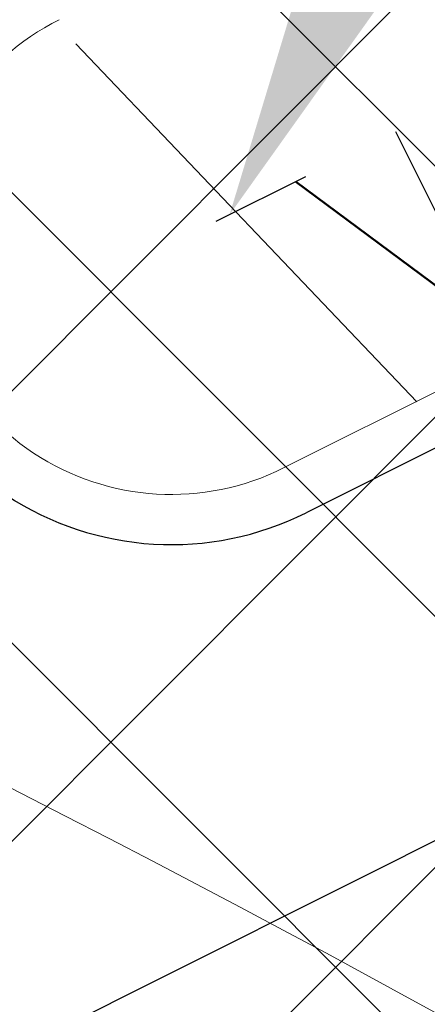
# Model space of a CAD drawing. Header units: metres. Extents: x 7472034 to 8439876, y 5890181 to 5961460.
# Tile 58 of 202: x 8439502.126 to 8439502.533, y 5890382.85 to 5890383.832. Entities that reach past the tile are written whole.
import ezdxf
from ezdxf import colors
from ezdxf.entities.mleader import LeaderData, LeaderLine
from ezdxf.math import Vec2, Vec3

# ---------------------------------------------------------------- set-up
doc = ezdxf.new("R2010")
doc.units = ezdxf.units.M
doc.header["$MEASUREMENT"] = 0
for name, pattern in [('$0$L218_500', [1, 0.5, -0.5]), ('ACAD_ISO03W100', [30, 12, -18]), ('DASHDOT', [25.399999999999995, 12.7, -6.349999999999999, 0, -6.349999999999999]), ('DASHDOTX2', [2, 1, -0.5, 0, -0.5]), ('DASHED', [19.049999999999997, 12.7, -6.349999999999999])]:
    doc.linetypes.add(name, pattern=pattern)
doc.layers.get('0').update_dxf_attribs({"linetype": 'CONTINUOUS', "lineweight": 5})
doc.layers.get('Defpoints').update_dxf_attribs({"linetype": 'CONTINUOUS'})
for name, color, linetype, lineweight in [('### Krawężnik', 6, 'CONTINUOUS', 35), ('_a_widok', 7, 'CONTINUOUS', 5), ('_IS.KD.B.rura', 124, 'ACAD_ISO03W100', 50), ('_IS.KD.opis.1', 138, 'CONTINUOUS', 18), ('_IS.KD.opis.2', 7, 'CONTINUOUS', 18), ('_T_LPG', 52, 'DASHDOT', 50), ('E_Kable_ziemia2', 10, 'DASHED', 35), ('KOLOR-OBIEKT', 21, 'CONTINUOUS', 13), ('ZAG-obrys 018 wymiary', 7, 'CONTINUOUS', 18), ('ZAG-OBRYS013', 7, 'CONTINUOUS', 13), ('ZAG-OPIS_020', 7, 'CONTINUOUS', 25)]:
    doc.layers.add(name, color=color, linetype=linetype, lineweight=lineweight)
for name, color, linetype in [('100_rzut_wym_wew', 7, 'CONTINUOUS'), ('2D - Ogólne', 7, 'CONTINUOUS'), ('_IS.BLOK.KD.doziemne', 7, 'CONTINUOUS')]:
    doc.layers.add(name, color=color, linetype=linetype)
doc.layers.add('_IS_NO', color=11, linetype='CONTINUOUS', lineweight=20, plot=False)
doc.styles.add('DIM', font='simplex.shx', dxfattribs={"width": 0.8})
doc.styles.add('RS', font='Romans.shx', dxfattribs={"width": 0.7})
doc.dimstyles.new('DIM-WEW_500', dxfattribs={"dimscale": 5, "dimtxt": 18, "dimasz": 10, "dimexe": 4, "dimexo": 8, "dimgap": 5, "dimtad": 1, "dimlfac": 0.01, "dimzin": 9, "dimdsep": 46, "dimtxsty": 'DIM', "dimblk": 'ARCHTICK', "dimcen": 5, "dimclrt": 112, "dimadec": 4, "dimazin": 2, "dimtfac": 4, "dimtmove": 0, "dimatfit": 3, "dimldrblk": 'ARCHTICK', "dimfxl": 0, "dimtolj": 1, "dimlwd": 13, "dimarcsym": 0})
pattern_1 = [(45, (967499.202946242, -71042.94610979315), (-0.2245064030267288, 0.2245064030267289), []), (135, (967499.202946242, -71042.94610979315), (-0.2245064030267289, -0.2245064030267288), [])]
pattern_2 = [(45, (967499.2092647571, -71042.97165620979), (-0.2245064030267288, 0.2245064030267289), []), (135, (967499.2092647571, -71042.97165620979), (-0.2245064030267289, -0.2245064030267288), [])]

# ---------------------------------------------------------------- blocks, each defined once
blk = doc.blocks.new('A$C7D7B3C0A')
at = {"layer": '2D - Ogólne', "linetype": 'DASHDOTX2', "ltscale": 0.6}
for p, q in [((11.70000000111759, -3.073364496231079e-08), (11.70000000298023, 9.999999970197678)), ((3.725290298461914e-09, 4.999999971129), (15.3000000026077, 4.999999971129))]:
    blk.add_line(p, q, dxfattribs=at)
at = {"layer": '2D - Ogólne', "linetype": 'Continuous'}
blk.add_line((12.00005968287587, 5.450023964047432), (12.00005968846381, 4.750023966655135), dxfattribs=at)
blk.add_line((12.00005968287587, 5.450023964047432), (12.00005968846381, 4.750023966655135), dxfattribs=at)
blk.add_line((12.00005968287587, 5.450023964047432), (12.00005968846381, 4.750023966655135), dxfattribs=at)
blk.add_line((12.00005968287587, 5.450023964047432), (12.00005968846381, 4.750023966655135), dxfattribs=at)
blk.add_line((12.00005968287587, 5.450023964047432), (12.00005968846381, 4.750023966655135), dxfattribs=at)
blk.add_line((12.00005968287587, 5.450023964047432), (12.00005968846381, 4.750023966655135), dxfattribs=at)
blk.add_line((12.00005968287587, 5.450023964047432), (12.00005968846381, 4.750023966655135), dxfattribs=at)
blk.add_line((12.00005968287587, 5.450023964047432), (12.00005968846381, 4.750023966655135), dxfattribs=at)
blk.add_line((12.00005968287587, 5.450023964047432), (12.00005968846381, 4.750023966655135), dxfattribs=at)
blk.add_line((12.00005968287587, 5.450023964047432), (12.00005968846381, 4.750023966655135), dxfattribs=at)
blk.add_line((12.00005968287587, 5.450023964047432), (12.00005968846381, 4.750023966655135), dxfattribs=at)
at = {"layer": '2D - Ogólne', "linetype": 'Continuous', "lineweight": 0}
blk.add_line((11.95005968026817, 5.400023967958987), (11.95005968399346, 4.750023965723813), dxfattribs=at)
blk.add_line((11.95005968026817, 5.400023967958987), (11.95005968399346, 4.750023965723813), dxfattribs=at)
blk.add_line((11.95005968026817, 5.400023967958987), (11.95005968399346, 4.750023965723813), dxfattribs=at)
blk.add_line((11.95005968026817, 5.400023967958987), (11.95005968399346, 4.750023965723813), dxfattribs=at)
blk.add_line((11.95005968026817, 5.400023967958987), (11.95005968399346, 4.750023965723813), dxfattribs=at)
blk.add_line((11.95005968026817, 5.400023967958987), (11.95005968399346, 4.750023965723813), dxfattribs=at)
blk.add_line((11.95005968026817, 5.400023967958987), (11.95005968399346, 4.750023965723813), dxfattribs=at)
blk.add_line((11.95005968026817, 5.400023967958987), (11.95005968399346, 4.750023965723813), dxfattribs=at)
blk.add_line((11.95005968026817, 5.400023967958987), (11.95005968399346, 4.750023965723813), dxfattribs=at)
blk.add_line((11.95005968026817, 5.400023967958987), (11.95005968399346, 4.750023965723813), dxfattribs=at)
blk.add_line((11.95005968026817, 5.400023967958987), (11.95005968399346, 4.750023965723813), dxfattribs=at)
at = {"layer": '2D - Ogólne', "flags": 128}
blk.add_lwpolyline([(12.35000000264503, 7.399999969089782), (12.35000000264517, 2.300115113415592, -1), (11.05000000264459, 2.300115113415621), (11.05000000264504, 7.399999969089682, -1)], format="xyb", close=True, dxfattribs=at)
at = {"layer": '2D - Ogólne', "linetype": 'Continuous'}
blk.add_arc((11.70005968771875, 4.750023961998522), 0.2999999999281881, 180.0000000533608, 5.336085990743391e-08, dxfattribs=at)
blk.add_arc((11.70005968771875, 4.750023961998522), 0.2999999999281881, 180.0000000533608, 5.336085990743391e-08, dxfattribs=at)
blk.add_arc((11.70005968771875, 4.750023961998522), 0.2999999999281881, 180.0000000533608, 5.336085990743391e-08, dxfattribs=at)
blk.add_arc((11.70005968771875, 4.750023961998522), 0.2999999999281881, 180.0000000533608, 5.336085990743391e-08, dxfattribs=at)
blk.add_arc((11.70005968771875, 4.750023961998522), 0.2999999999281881, 180.0000000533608, 5.336085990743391e-08, dxfattribs=at)
blk.add_arc((11.70005968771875, 4.750023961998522), 0.2999999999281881, 180.0000000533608, 5.336085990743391e-08, dxfattribs=at)
blk.add_arc((11.70005968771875, 4.750023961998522), 0.2999999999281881, 180.0000000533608, 5.336085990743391e-08, dxfattribs=at)
blk.add_arc((11.70005968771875, 4.750023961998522), 0.2999999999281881, 180.0000000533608, 5.336085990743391e-08, dxfattribs=at)
blk.add_arc((11.70005968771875, 4.750023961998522), 0.2999999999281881, 180.0000000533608, 5.336085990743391e-08, dxfattribs=at)
blk.add_arc((11.70005968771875, 4.750023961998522), 0.2999999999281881, 180.0000000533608, 5.336085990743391e-08, dxfattribs=at)
blk.add_arc((11.70005968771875, 4.750023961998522), 0.2999999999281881, 180.0000000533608, 5.336085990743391e-08, dxfattribs=at)
at = {"layer": '2D - Ogólne', "linetype": 'Continuous', "lineweight": 0}
blk.add_arc((11.70005968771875, 4.750023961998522), 0.2499999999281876, 180.0000000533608, 5.336085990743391e-08, dxfattribs=at)
blk.add_arc((11.70005968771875, 4.750023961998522), 0.2499999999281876, 180.0000000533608, 5.336085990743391e-08, dxfattribs=at)
blk.add_arc((11.70005968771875, 4.750023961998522), 0.2499999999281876, 180.0000000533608, 5.336085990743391e-08, dxfattribs=at)
blk.add_arc((11.70005968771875, 4.750023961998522), 0.2499999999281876, 180.0000000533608, 5.336085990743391e-08, dxfattribs=at)
blk.add_arc((11.70005968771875, 4.750023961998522), 0.2499999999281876, 180.0000000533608, 5.336085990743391e-08, dxfattribs=at)
blk.add_arc((11.70005968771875, 4.750023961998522), 0.2499999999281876, 180.0000000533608, 5.336085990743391e-08, dxfattribs=at)
blk.add_arc((11.70005968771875, 4.750023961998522), 0.2499999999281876, 180.0000000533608, 5.336085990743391e-08, dxfattribs=at)
blk.add_arc((11.70005968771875, 4.750023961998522), 0.2499999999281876, 180.0000000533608, 5.336085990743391e-08, dxfattribs=at)
blk.add_arc((11.70005968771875, 4.750023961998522), 0.2499999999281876, 180.0000000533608, 5.336085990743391e-08, dxfattribs=at)
blk.add_arc((11.70005968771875, 4.750023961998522), 0.2499999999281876, 180.0000000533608, 5.336085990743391e-08, dxfattribs=at)
blk.add_arc((11.70005968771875, 4.750023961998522), 0.2499999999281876, 180.0000000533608, 5.336085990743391e-08, dxfattribs=at)
blk = doc.blocks.new('_Oblique')
at = {"color": 0, "linetype": 'ByBlock', "lineweight": -2}
blk.add_line((-0.5, -0.5), (0.5, 0.5), dxfattribs=at)
blk = doc.blocks.new('*D80')
at = {"layer": 'Defpoints', "color": 0, "linetype": 'Continuous', "lineweight": 60}
for p in [(8439499.288762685, 5890395.196211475), (8439510.439764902, 5890383.669162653), (8439506.139698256, 5890381.515762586)]:
    blk.add_point(p, dxfattribs=at)
at = {"layer": 'ZAG-obrys 018 wymiary', "color": 0, "linetype": 'Continuous', "lineweight": -2}
for p, q in [((8439500.004080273, 5890395.554430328), (8439503.946488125, 5890397.528720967)), ((8439506.855015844, 5890381.87398144), (8439510.797423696, 5890383.84827208))]:
    blk.add_line(p, q, dxfattribs=at)
at = {"layer": 'ZAG-obrys 018 wymiary', "color": 0, "linetype": 'Continuous', "lineweight": 13}
blk.add_line((8439503.588829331, 5890397.349611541), (8439510.439764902, 5890383.669162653), dxfattribs=at)
at = {"layer": 'ZAG-obrys 018 wymiary', "color": 0, "linetype": 'Continuous', "lineweight": 13, "xscale": 0.3, "yscale": 0.3, "zscale": 0.3}
for p, rotation in [((8439503.588829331, 5890397.349611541), 116.6009277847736), ((8439510.439764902, 5890383.669162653), 296.6009277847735)]:
    blk.add_blockref('_Oblique', p, dxfattribs=dict(at, rotation=rotation))
at = {"layer": 'ZAG-obrys 018 wymiary', "color": 112, "linetype": 'Continuous', "lineweight": 25, "insert": (8439508.246278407, 5890389.389239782), "char_height": 0.8, "attachment_point": 5, "rotation": 296.6009277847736, "style": 'RS'}
blk.add_mtext('\\A1;15.3', dxfattribs=at)
blk = doc.blocks.new('_ArchTick')
at = {"layer": '100_rzut_wym_wew', "color": 0, "linetype": 'Continuous', "const_width": 0.15}
blk.add_lwpolyline([(-0.5, -0.5), (0.5, 0.5)], dxfattribs=at)
blk = doc.blocks.new('*D102')
at = {"layer": 'Defpoints', "color": 0, "linetype": 'Continuous', "lineweight": 60}
for p in [(8439508.583486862, 5890382.740478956), (8439499.059733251, 5890379.425490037), (8439499.642017, 5890378.262743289)]:
    blk.add_point(p, dxfattribs=at)
at = {"layer": 'ZAG-obrys 018 wymiary', "color": 0, "linetype": 'Continuous', "lineweight": -2}
for p, q in [((8439508.225268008, 5890383.455796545), (8439507.822093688, 5890384.260884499)), ((8439499.283798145, 5890378.978060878), (8439498.880623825, 5890379.783148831))]:
    blk.add_line(p, q, dxfattribs=at)
at = {"layer": 'ZAG-obrys 018 wymiary', "color": 0, "linetype": 'Continuous', "lineweight": 13}
blk.add_line((8439508.001203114, 5890383.903225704), (8439499.059733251, 5890379.425490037), dxfattribs=at)
at = {"layer": 'ZAG-obrys 018 wymiary', "color": 0, "linetype": 'Continuous', "lineweight": 13, "xscale": 0.3, "yscale": 0.3, "zscale": 0.3}
for p, rotation in [((8439508.001203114, 5890383.903225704), 26.60092778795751), ((8439499.059733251, 5890379.425490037), 206.6009277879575)]:
    blk.add_blockref('_Oblique', p, dxfattribs=dict(at, rotation=rotation))
at = {"layer": 'ZAG-obrys 018 wymiary', "color": 112, "linetype": 'Continuous', "lineweight": 25, "insert": (8439503.2841115, 5890382.212017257), "char_height": 0.8, "attachment_point": 5, "rotation": 26.600927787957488, "style": 'RS'}
blk.add_mtext('\\A1;10', dxfattribs=at)
blk = doc.blocks.new('*D59')
at = {"layer": 'Defpoints', "color": 0, "linetype": 'Continuous', "lineweight": 60}
for p in [(8439508.173960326, 5890385.686672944), (8439501.841134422, 5890384.283939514), (8439502.562436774, 5890382.854691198)]:
    blk.add_point(p, dxfattribs=at)
at = {"layer": 'ZAG-obrys 018 wymiary', "color": 0, "linetype": 'Continuous', "lineweight": -2}
for p, q in [((8439502.988895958, 5890384.863183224), (8439507.809758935, 5890387.296140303)), ((8439503.710198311, 5890383.433934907), (8439508.531061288, 5890385.866891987))]:
    blk.add_line(p, q, dxfattribs=at)
at = {"layer": 'ZAG-obrys 018 wymiary', "color": 0, "linetype": 'Continuous', "lineweight": 13}
blk.add_line((8439507.452657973, 5890387.11592126), (8439508.173960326, 5890385.686672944), dxfattribs=at)
at = {"layer": 'ZAG-obrys 018 wymiary', "color": 0, "linetype": 'Continuous', "lineweight": 13, "xscale": 0.3, "yscale": 0.3, "zscale": 0.3}
for p, rotation in [((8439507.452657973, 5890387.11592126), 116.7788232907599), ((8439508.173960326, 5890385.686672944), 296.7788232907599)]:
    blk.add_blockref('_Oblique', p, dxfattribs=dict(at, rotation=rotation))
at = {"layer": 'ZAG-obrys 018 wymiary', "color": 112, "linetype": 'Continuous', "lineweight": 25, "insert": (8439508.348960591, 5890386.671625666), "char_height": 0.8, "attachment_point": 5, "rotation": 296.7788232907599, "style": 'RS'}
blk.add_mtext('\\A1;1.6', dxfattribs=at)
blk = doc.blocks.new('Elektryk_v3')
at = {"layer": 'E_Kable_ziemia2', "ltscale": 0.1}
blk.add_lwpolyline([(8.019747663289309, -62.25693038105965), (-5.744095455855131, -72.23413024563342), (-7.398126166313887, -70.49775481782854)], dxfattribs=at)
blk = doc.blocks.new('*D141')
at = {"layer": 'Defpoints', "color": 0, "linetype": 'Continuous', "lineweight": 60}
for p in [(8439503.457722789, 5890383.919245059), (8439502.276739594, 5890364.324813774), (8439502.570577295, 5890364.311519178)]:
    blk.add_point(p, dxfattribs=at)
at = {"layer": 'ZAG-obrys 018 wymiary', "color": 0, "linetype": 'Continuous', "lineweight": -2}
for p, q in [((8439503.163885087, 5890383.932539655), (8439502.764293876, 5890383.950619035)), ((8439502.276739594, 5890364.324813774), (8439501.877148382, 5890364.342893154))]:
    blk.add_line(p, q, dxfattribs=at)
at = {"layer": 'ZAG-obrys 018 wymiary', "color": 0, "linetype": 'Continuous', "lineweight": 13}
blk.add_line((8439503.163885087, 5890383.932539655), (8439502.276739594, 5890364.324813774), dxfattribs=at)
at = {"layer": 'ZAG-obrys 018 wymiary', "color": 0, "linetype": 'Continuous', "lineweight": 13, "xscale": 0.3, "yscale": 0.3, "zscale": 0.3}
for p, rotation in [((8439503.163885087, 5890383.932539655), 87.40943691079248), ((8439502.276739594, 5890364.324813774), 267.4094369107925)]:
    blk.add_blockref('_Oblique', p, dxfattribs=dict(at, rotation=rotation))
at = {"layer": 'ZAG-obrys 018 wymiary', "color": 112, "linetype": 'Continuous', "lineweight": 25, "insert": (8439502.20879858, 5890376.097969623), "char_height": 0.8, "attachment_point": 5, "rotation": 87.40943691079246, "style": 'RS'}
blk.add_mtext('\\A1;19.63', dxfattribs=at)
blk = doc.blocks.new('A$C1D2679FE')
at = {"layer": 'KOLOR-OBIEKT', "lineweight": 9, "ltscale": 200}
h = blk.add_hatch(dxfattribs=at)
h.set_pattern_fill('ANSI37', color=253, scale=0.1, angle=16)
h.set_pattern_definition([(61, (-7471780.020262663, -5961378.212846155), (-0.2776917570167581, 0.153927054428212), []), (151, (-7471780.020262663, -5961378.212846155), (-0.153927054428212, -0.2776917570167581), [])])
edge = h.paths.add_edge_path()
edge.add_line((196.975401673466, 33.54016214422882), (192.3495923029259, 34.13512154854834))
edge.add_line((192.3495923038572, 34.13512154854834), (187.7176397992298, 34.7308710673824))
edge.add_line((187.7176398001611, 34.7308710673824), (178.5077782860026, 36.15998750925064))
edge.add_line((178.5077782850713, 36.15998750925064), (176.6601969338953, 36.5026140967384))
edge.add_arc((181.3685569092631, 38.18527459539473), 5.000000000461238, 199.6657310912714, 261.1796204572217)
edge.add_line((180.6018702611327, 33.24440507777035), (187.358021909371, 32.19603671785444))
edge.add_line((187.3580219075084, 32.19603671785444), (192.0230219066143, 31.59603671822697))
edge.add_line((192.0230219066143, 31.59603671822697), (196.6880219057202, 30.9960367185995))
edge.add_line((196.6880219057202, 30.9960367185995), (201.9780219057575, 30.48103671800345))
edge.add_line((201.9780219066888, 30.48103671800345), (207.2680219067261, 29.96603671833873))
edge.add_line((207.2680219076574, 29.96603671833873), (216.468021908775, 29.35603671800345))
edge.add_line((216.4680219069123, 29.35603671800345), (221.8830219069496, 29.11103671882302))
edge.add_line((221.8830219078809, 29.11103671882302), (227.2980219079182, 28.86603671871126))
edge.add_line((227.2980219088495, 28.86603671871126), (233.718021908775, 28.60103671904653))
edge.add_line((233.7180219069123, 28.60103671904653), (240.1380219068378, 28.33603671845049))
edge.add_line((240.1380219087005, 28.33603671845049), (245.3280219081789, 28.076036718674))
edge.add_line((245.3280219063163, 28.076036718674), (246.1380219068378, 28.00603671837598))
edge.add_line((246.1380219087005, 28.00603671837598), (248.4280219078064, 27.98603671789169))
edge.add_line((248.4280219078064, 27.98603671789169), (251.4080219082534, 28.33603671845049))
edge.add_line((251.4080219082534, 28.33603671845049), (255.3380219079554, 29.13603671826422))
edge.add_line((255.3380219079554, 29.13603671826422), (258.1480219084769, 30.35603671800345))
edge.add_line((258.1480219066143, 30.35603671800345), (260.6280219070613, 32.076036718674))
edge.add_line((260.6280219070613, 32.076036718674), (262.7080219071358, 34.29603671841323))
edge.add_line((262.7080219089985, 34.29603671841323), (264.3880219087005, 36.826036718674))
edge.add_line((264.3880219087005, 36.826036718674), (265.608021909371, 39.59603671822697))
edge.add_line((265.6080219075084, 39.59603671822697), (266.4080219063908, 42.53603671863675))
edge.add_line((266.4080219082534, 42.53603671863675), (266.6380219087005, 45.60603671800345))
edge.add_line((266.6380219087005, 45.60603671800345), (266.3380219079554, 48.59603671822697))
edge.add_line((266.3380219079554, 48.59603671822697), (265.628021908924, 51.53603671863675))
edge.add_line((265.6280219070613, 51.53603671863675), (264.5280219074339, 54.28603671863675))
edge.add_line((264.5280219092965, 54.28603671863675), (263.3880219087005, 57.11603671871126))
edge.add_line((263.3880219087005, 57.11603671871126), (262.5430219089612, 59.47103671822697))
edge.add_line((262.5430219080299, 59.47103671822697), (261.6980219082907, 61.826036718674))
edge.add_line((261.6980219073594, 61.826036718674), (260.5980219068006, 65.15103671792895))
edge.add_line((260.5980219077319, 65.15103671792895), (259.4980219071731, 68.47603671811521))
edge.add_line((259.4980219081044, 68.47603671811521), (257.3916487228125, 67.77919145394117))
edge.add_line((257.3916487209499, 67.77919145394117), (258.1675714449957, 64.34697791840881))
edge.add_line((258.167571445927, 64.34697791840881), (259.2776264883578, 60.99158426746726))
edge.add_line((259.2776264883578, 60.99158426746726), (260.1334384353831, 58.60645156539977))
edge.add_line((260.1334384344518, 58.60645156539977), (260.9950570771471, 56.20513570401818))
edge.add_line((260.9950570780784, 56.20513570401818), (262.1522789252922, 53.33238322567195))
edge.add_line((262.1522789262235, 53.33238322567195), (263.1827648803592, 50.75616833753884))
edge.add_line((263.1827648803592, 50.75616833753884), (263.8083402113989, 48.16575780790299))
edge.add_line((263.8083402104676, 48.16575780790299), (264.0684198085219, 45.57363114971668))
edge.add_line((264.0684198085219, 45.57363114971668), (263.8734869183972, 42.97170083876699))
edge.add_line((263.8734869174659, 42.97170083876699), (263.1880731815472, 40.45280535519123))
edge.add_line((263.1880731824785, 40.45280535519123), (262.1337886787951, 38.05906103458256))
edge.add_line((262.1337886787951, 38.05906103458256), (260.6936748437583, 35.89031817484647))
edge.add_line((260.6936748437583, 35.89031817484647), (258.9457271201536, 34.02472012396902))
edge.add_line((258.9457271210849, 34.02472012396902), (256.8967191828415, 32.60363397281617))
edge.add_line((256.8967191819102, 32.60363397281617), (254.5645412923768, 31.59108698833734))
edge.add_line((254.5645412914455, 31.59108698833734), (251.0026761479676, 30.86602538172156))
edge.add_line((251.0026761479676, 30.86602538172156), (248.2893446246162, 30.54734550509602))
edge.add_line((248.2893446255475, 30.54734550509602), (246.2595893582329, 30.56507262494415))
edge.add_line((246.2595893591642, 30.56507262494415), (245.5023283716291, 30.63051493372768))
edge.add_line((245.5023283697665, 30.63051493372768), (240.2548571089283, 30.89339403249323))
edge.add_line((240.2548571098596, 30.89339403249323), (233.8236017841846, 31.1588586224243))
edge.add_line((233.8236017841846, 31.1588586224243), (227.4086662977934, 31.42364957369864))
edge.add_line((227.4086662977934, 31.42364957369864), (221.9987299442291, 31.66842047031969))
edge.add_line((221.9987299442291, 31.66842047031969), (217.4544723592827, 31.90290945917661))
edge.add_line((217.4544723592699, 31.90290945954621), (217.0910134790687, 31.92589690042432))
edge.add_line((217.0910134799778, 31.92589689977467), (214.8768218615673, 32.06593639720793))
edge.add_line((214.876821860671, 32.06593639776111), (207.0033997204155, 32.56390146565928))
edge.add_line((207.0033997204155, 32.56390146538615), (202.2260741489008, 33.02899081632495))
edge.add_line((202.2260741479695, 33.02899081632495), (196.975401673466, 33.54016214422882))
blk = doc.blocks.new('A$C2C426404')
at = {"layer": '_IS_NO', "ltscale": 0.1}
for points, knots in [([(81.48853297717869, 15.975331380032), (78.87586907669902, 16.84686399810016), (76.26450027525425, 17.78992713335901), (72.03847445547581, 21.67736706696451), (65.0990158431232, 30.09408769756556), (58.79946133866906, 33.34467344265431), (58.26247850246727, 34.11525447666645)], [0, 0, 0, 0, 1.278992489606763, 7.78914044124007, 15.74750070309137, 27.64022902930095, 27.64022902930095, 27.64022902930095, 27.64022902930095]), ([(55.69703794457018, 26.44192530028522, 8.07171421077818e-08), (60.47702913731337, 24.37489471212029, 4.118097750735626e-07), (65.41527824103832, 21.38608461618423, 8.932878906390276e-07), (68.42167646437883, 18.98607052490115, -1.681326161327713e-07), (71.60992970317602, 12.73766223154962), (75.29265419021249, 11.98629271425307, 1.662301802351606e-08), (79.75433884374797, 11.20084950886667)], [13.0881689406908, 13.0881689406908, 13.0881689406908, 13.0881689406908, 21.71831455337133, 28.5577747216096, 34.1003045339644, 40.71973107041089, 40.71973107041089, 40.71973107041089, 40.71973107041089]), ([(27.67626924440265, 23.09287754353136, 1.829566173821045e-06), (31.68315875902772, 23.09132452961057, 2.263426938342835e-06), (38.09081487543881, 23.52010669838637, 2.956097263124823e-06), (46.0190905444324, 20.44823641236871), (52.02710655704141, 18.01596992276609, 1.18983141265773e-07), (57.48081744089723, 14.61059598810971, 3.880691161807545e-08), (63.15046560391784, 12.16836789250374), (64.01579423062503, 9.527138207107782), (68.70553139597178, 8.717305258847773), (72.93792583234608, 7.781059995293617)], [0, 0, 0, 0, 11.95042031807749, 19.07916594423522, 25.47980302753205, 30.85202744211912, 32.94528240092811, 39.66304915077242, 46.67346183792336, 46.67346183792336, 46.67346183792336, 46.67346183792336])]:
    blk.add_open_spline(points, degree=3, knots=knots, dxfattribs=at)
at = {"layer": '_IS_NO'}
for points, knots in [([(50.6228041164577, 30.56321178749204, 1.829566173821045e-06), (53.11749188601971, 30.21319374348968), (56.38514522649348, 30.67444155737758), (60.99540497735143, 30.04553546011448), (68.19327101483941, 22.54355850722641, -2.469325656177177e-08), (70.8769634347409, 19.46133922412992, 5.150448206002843e-09), (74.71212187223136, 14.31917844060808, -1.219795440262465e-09), (78.88802252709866, 13.86142715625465), (82.75564656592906, 12.70757211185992)], [0, 0, 0, 0, 7.578698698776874, 9.67195365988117, 16.27655537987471, 24.33370670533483, 30.35915105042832, 36.79354326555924, 36.79354326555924, 36.79354326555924, 36.79354326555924]), ([(22.24795573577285, 20.37028996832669, 1.829566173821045e-06), (26.42848519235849, 20.36833205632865, 2.595275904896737e-06), (34.77398029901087, 19.71811303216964, 3.653563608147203e-06), (38.92662956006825, 20.04217899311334, -5.197057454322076e-07), (43.77274004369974, 17.83557516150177, 1.833094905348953e-07), (51.08127841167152, 15.06439746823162, -1.538063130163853e-07), (58.09044384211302, 9.696452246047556, 2.324577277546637e-08), (65.34780037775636, 7.091900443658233, 5.796258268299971e-09), (69.6463277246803, 6.131249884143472)], [0, 0, 0, 0, 12.09868180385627, 16.72159260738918, 20.95800891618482, 26.67839108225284, 41.1845399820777, 48.39980958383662, 48.39980958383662, 48.39980958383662, 48.39980958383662]), ([(61.00408007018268, 18.25321295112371, -1.4627991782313e-07), (63.26592587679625, 17.29233643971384, -1.146969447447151e-07), (66.21503704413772, 16.0340788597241, -3.511225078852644e-09), (68.00314718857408, 11.12305079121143, -2.577520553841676e-08), (71.87222415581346, 10.22267535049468, -9.073252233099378e-09), (76.34470127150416, 9.479967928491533)], [23.00202883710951, 23.00202883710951, 23.00202883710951, 23.00202883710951, 32.14254341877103, 37.86969472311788, 44.68132462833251, 44.68132462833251, 44.68132462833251, 44.68132462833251])]:
    blk.add_open_spline(points, degree=3, knots=knots, dxfattribs=at)
blk = doc.blocks.new('JPII.KD_aktualizacja rzędnych_20.12.2024')
at = {"layer": '_IS.KD.B.rura', "ltscale": 0.05}
blk.add_line((8438642.779884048, 5890679.477853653), (8438647.803028, 5890675.748843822), dxfattribs=at)
at = {"layer": '_IS.KD.opis.1', "color": 0}
ml = blk.add_multileader_mtext('Standard', dxfattribs=at)
ml.set_content('\\A1;{\\C132;Rd4}-132,83', style='RS')
ml.set_leader_properties()
ml.build(insert=Vec2(0, 0))
ml.multileader.update_dxf_attribs({"text_left_attachment_type": 2, "text_right_attachment_type": 2, "dogleg_length": 0.2, "arrow_head_size": 0.25})
ctx = ml.context
ctx.base_point, ctx.char_height, ctx.arrow_head_size, ctx.landing_gap_size, ctx.plane_origin, ctx.plane_x_axis, ctx.plane_y_axis = Vec3(8438641.615293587, 5890687.074757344), 0.8, 0.25, 0.3, Vec3(8438583.42782343, 5890661.307258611), Vec3(0.374606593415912, -0.9271838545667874), Vec3(0.9271838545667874, 0.374606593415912)
ctx.left_attachment, ctx.right_attachment, ctx.text_align_type = 2, 2, 1
notes = []
notes.append((ctx, [(1, (1, 1, 0), (8438643.802996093, 5890681.660003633), (-0.374606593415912, 0.9271838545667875), 0.2, [(3, [(8438642.714059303, 5890679.444822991)], 0, [])])]))
ctx.mtext.insert, ctx.mtext.text_direction, ctx.mtext.rotation, ctx.mtext.width, ctx.mtext.alignment, ctx.mtext.flow_direction = Vec3(8438643.113200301, 5890684.638482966), Vec3(0.374606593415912, -0.9271838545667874), 5.096361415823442, 3.033132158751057, 2, 5
at = {"layer": '_IS.KD.opis.2', "color": 0}
ml = blk.add_multileader_mtext('Standard', dxfattribs=at)
ml.set_content('\\A1;\\pxt7;{\\H0.7x;\\C256;\\S132,48/;}', style='RS')
ml.set_leader_properties()
ml.build(insert=Vec2(0, 0))
ml.multileader.update_dxf_attribs({"text_left_attachment_type": 2, "text_right_attachment_type": 2, "dogleg_length": 0.2, "arrow_head_size": 0.25})
ctx = ml.context
ctx.base_point, ctx.char_height, ctx.arrow_head_size, ctx.landing_gap_size, ctx.plane_origin = Vec3(8438644.03403634, 5890679.580975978), 0.75, 0.25, 0.3, Vec3(8438593.197980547, 5890647.838351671)
ctx.left_attachment, ctx.right_attachment, ctx.text_align_type = 2, 2, 1
notes.append((ctx, [(1, (1, 1, 0), (8438646.60153634, 5890679.580975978), (-1, 0), 0.2, [(0, [(8438647.431608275, 5890676.083578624)], 0, [])])]))
ctx.mtext.insert, ctx.mtext.width, ctx.mtext.alignment, ctx.mtext.flow_direction = Vec3(8438645.21778634, 5890679.980975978), 9.34447490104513, 2, 5
ml = blk.add_multileader_mtext('Standard', dxfattribs=at)
ml.set_content('\\A1;{\\C134;W8\\H0.7x;\\C256;\\S134,30/133,52;}', style='RS')
ml.set_leader_properties()
ml.build(insert=Vec2(0, 0))
ml.multileader.update_dxf_attribs({"text_left_attachment_type": 2, "text_right_attachment_type": 2, "dogleg_length": 0.2, "arrow_head_size": 0.25})
ctx = ml.context
ctx.base_point, ctx.char_height, ctx.arrow_head_size, ctx.landing_gap_size, ctx.plane_origin, ctx.plane_x_axis, ctx.plane_y_axis = Vec3(8438640.895523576, 5890676.213889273), 0.75, 0.25, 0.3, Vec3(8438652.010825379, 5890634.622231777), Vec3(0.898794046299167, 0.4383711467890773), Vec3(-0.4383711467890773, 0.898794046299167)
ctx.left_attachment, ctx.right_attachment, ctx.text_align_type = 2, 2, 1
notes.append((ctx, [(0, (1, 1, 0), (8438640.715764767, 5890676.126215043), (0.898794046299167, 0.4383711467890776), 0.2000000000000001, [(3, [(8438640.292422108, 5890674.765481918)], 0, [])])]))
ctx.mtext.insert, ctx.mtext.text_direction, ctx.mtext.rotation, ctx.mtext.width, ctx.mtext.alignment, ctx.mtext.flow_direction = Vec3(8438642.11899846, 5890677.603346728), Vec3(0.898794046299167, 0.4383711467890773), 0.4537856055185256, 6.184238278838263, 2, 5
for ctx, leaders in notes:
    for number, flags, end, landing, length, lines in leaders:
        leader = LeaderData()
        leader.index, (leader.has_last_leader_line, leader.has_dogleg_vector, leader.attachment_direction) = number, flags
        leader.last_leader_point, leader.dogleg_vector, leader.dogleg_length = Vec3(end), Vec3(landing), length
        for number, points, colour, breaks in lines:
            line = LeaderLine()
            line.index, line.vertices, line.color, line.breaks = number, Vec3.list(points), colors.encode_raw_color(colour), breaks
            leader.lines.append(line)
        ctx.leaders.append(leader)

msp = doc.modelspace()

# ---------------------------------------------------------------- hatches: boundary and pattern name
at = {"layer": 'KOLOR-OBIEKT', "lineweight": 9}
h = msp.add_hatch(dxfattribs=at)
h.set_pattern_fill('ANSI37', color=73, scale=0.1)
h.set_pattern_definition(pattern_2)
edge = h.paths.add_edge_path()
edge.add_arc((8439443.60123986, 5890379.17988472), 6.652831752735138, 296.7043321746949, 335.0331150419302)
edge.add_arc((8439476.194075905, 5890367.917634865), 27.87464989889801, 155.1393615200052, 162.3446315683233, ccw=False)
edge.add_arc((8439457.399943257, 5890376.211109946), 7.345078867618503, 127.98309878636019, 152.2023641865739, ccw=False)
edge.add_arc((8439457.741930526, 5890376.488713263), 7.349948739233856, 107.1989600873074, 131.4182254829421, ccw=False)
edge.add_line((8439455.568618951, 5890383.509999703), (8439473.898437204, 5890392.710084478))
edge.add_arc((8439481.742870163, 5890376.384611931), 18.11232128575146, 99.26977735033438, 115.6644084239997, ccw=False)
edge.add_line((8439478.825278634, 5890394.260401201), (8439481.377171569, 5890394.321440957))
edge.add_arc((8439482.909595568, 5890377.390082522), 17.00056533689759, 88.22393661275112, 95.17163768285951, ccw=False)
edge.add_arc((8439482.561499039, 5890405.235869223), 10.88860248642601, 274.6092070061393, 298.9976789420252)
edge.add_arc((8443006.923870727, 5883371.657126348), 7856.29059094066, 116.59181359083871, 116.61107962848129, ccw=False)
edge.add_arc((8439465.895823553, 5890431.340313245), 42.15757971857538, 305.2087751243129, 306.7865132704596)
edge.add_arc((8439488.80074795, 5890400.283338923), 3.577668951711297, 310.8590814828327, 340.7280968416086)
edge.add_line((8439492.177934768, 5890399.102523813), (8439493.275267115, 5890403.980640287))
edge.add_line((8439493.275267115, 5890403.980640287), (8439502.266345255, 5890408.28072203))
edge.add_line((8439502.266345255, 5890408.28072203), (8439504.844191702, 5890407.694009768))
edge.add_line((8439504.844191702, 5890407.694009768), (8439506.125281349, 5890405.329609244))
edge.add_arc((8439507.019670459, 5890405.776898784), 0.9999999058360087, 206.5699188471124, 283.6833393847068)
edge.add_line((8439507.256226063, 5890404.805280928), (8439511.624560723, 5890406.970734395))
edge.add_line((8439511.624560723, 5890406.970734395), (8439511.39896348, 5890407.420225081))
edge.add_line((8439511.39896348, 5890407.420225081), (8439510.561982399, 5890407.017405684))
edge.add_line((8439510.561982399, 5890407.017405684), (8439509.330427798, 5890409.481424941))
edge.add_line((8439509.330427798, 5890409.481424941), (8439512.635426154, 5890411.138401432))
edge.add_line((8439512.635426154, 5890411.138401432), (8439512.638568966, 5890411.136467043))
edge.add_line((8439512.638568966, 5890411.136467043), (8439515.998443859, 5890412.829496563))
edge.add_line((8439515.998443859, 5890412.829496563), (8439517.239018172, 5890410.325621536))
edge.add_line((8439517.239018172, 5890410.325621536), (8439513.919446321, 5890408.633274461))
edge.add_line((8439513.919446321, 5890408.633274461), (8439514.091312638, 5890408.235941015))
edge.add_line((8439514.091312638, 5890408.235941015), (8439518.839102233, 5890410.604261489))
edge.add_line((8439518.839102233, 5890410.604261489), (8439518.585943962, 5890412.843737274))
edge.add_line((8439518.585943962, 5890412.843737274), (8439518.274555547, 5890413.628049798))
edge.add_line((8439518.274555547, 5890413.628049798), (8439517.839658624, 5890414.494365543))
edge.add_line((8439517.839658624, 5890414.494365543), (8439524.310164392, 5890417.742607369))
edge.add_line((8439524.310164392, 5890417.742607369), (8439525.122207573, 5890416.124990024))
edge.add_line((8439525.122207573, 5890416.124990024), (8439526.840645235, 5890414.670893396))
edge.add_line((8439526.840645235, 5890414.670893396), (8439527.244697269, 5890414.489695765))
edge.add_arc((8439552.769967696, 5890317.570311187), 100.2242811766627, 102.79246926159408, 104.75471345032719, ccw=False)
edge.add_arc((8439529.321881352, 5890420.105147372), 4.960037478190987, 284.6730648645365, 320.3902958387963)
edge.add_arc((8435016.013859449, 5889290.11735932), 4655.555010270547, 14.00691021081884, 14.04831962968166)
edge.add_line((8439532.327549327, 5890420.207226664), (8439525.877549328, 5890423.127226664))
edge.add_line((8439525.877549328, 5890423.127226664), (8439431.028022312, 5890376.803268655))
edge.add_line((8439431.028022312, 5890376.803268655), (8439435.479127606, 5890375.417226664))
edge.add_line((8439435.479127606, 5890375.417226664), (8439446.590932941, 5890373.236661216))
edge = h.paths.add_edge_path()
edge.add_arc((8439530.228804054, 5890405.916425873), 3.001836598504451, 99.44813666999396, 208.2631515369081)
edge.add_line((8439527.5848402, 5890404.494990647), (8439533.209264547, 5890393.206690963))
edge.add_line((8439533.209264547, 5890393.206690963), (8439519.17443581, 5890386.185049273))
edge.add_line((8439519.17443581, 5890386.185049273), (8439523.57812012, 5890377.411604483))
edge.add_line((8439523.57812012, 5890377.411604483), (8439517.455507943, 5890374.324033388))
edge.add_line((8439517.455507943, 5890374.324033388), (8439517.445860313, 5890374.319191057))
edge.add_line((8439517.445860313, 5890374.319191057), (8439517.33905848, 5890374.265585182))
edge.add_line((8439517.33905848, 5890374.265585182), (8439516.815779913, 5890375.308140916))
edge.add_line((8439516.815779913, 5890375.308140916), (8439511.370501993, 5890372.574998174))
edge.add_line((8439511.370501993, 5890372.574998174), (8439511.888417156, 5890371.529804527))
edge.add_line((8439511.888417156, 5890371.529804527), (8439506.425671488, 5890368.787948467))
edge.add_line((8439506.425671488, 5890368.787948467), (8439505.890341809, 5890369.841556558))
edge.add_line((8439505.890341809, 5890369.841556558), (8439505.8884594, 5890369.869391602))
edge.add_line((8439505.8884594, 5890369.869391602), (8439500.283276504, 5890366.97762632))
edge.add_line((8439500.283276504, 5890366.97762632), (8439519.478066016, 5890366.160130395))
edge.add_line((8439519.478066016, 5890366.160130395), (8439542.767549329, 5890378.417226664))
edge.add_line((8439542.767549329, 5890378.417226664), (8439538.675788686, 5890394.802262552))
edge.add_line((8439538.675788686, 5890394.802262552), (8439537.066416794, 5890401.238139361))
edge.add_line((8439537.066416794, 5890401.238139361), (8439535.557306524, 5890407.69906358))
edge.add_arc((8439531.145391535, 5890400.872499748), 8.128158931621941, 57.12596579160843, 99.98506404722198)
edge = h.paths.add_edge_path()
edge.add_line((8439470.194509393, 5890384.137651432), (8439461.355169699, 5890379.697090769))
edge.add_line((8439461.355169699, 5890379.697090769), (8439460.080861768, 5890379.068371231))
edge.add_line((8439460.080861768, 5890379.068371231), (8439457.869254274, 5890377.642639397))
edge.add_arc((8439460.609507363, 5890373.444653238), 5.013190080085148, 123.1346622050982, 204.022759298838)
edge.add_line((8439456.030540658, 5890371.403786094), (8439459.447549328, 5890370.707226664))
edge.add_line((8439459.447549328, 5890370.707226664), (8439480.497107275, 5890367.736747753))
edge.add_line((8439480.497107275, 5890367.736747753), (8439497.963342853, 5890367.082590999))
edge.add_line((8439497.963342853, 5890367.082590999), (8439496.62020549, 5890369.722641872))
edge.add_line((8439496.62020549, 5890369.722641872), (8439494.91788047, 5890373.087302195))
edge.add_arc((8439489.468037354, 5890366.363615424), 8.654984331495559, 50.97371617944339, 58.22889977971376)
edge.add_line((8439494.025120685, 5890373.721722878), (8439490.036071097, 5890376.575637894))
edge.add_line((8439490.036071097, 5890376.575637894), (8439489.954459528, 5890375.592465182))
edge.add_line((8439489.954459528, 5890375.592465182), (8439490.917133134, 5890375.538648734))
edge.add_line((8439490.917133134, 5890375.538648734), (8439490.678913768, 5890371.956837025))
edge.add_line((8439490.678913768, 5890371.956837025), (8439482.55041443, 5890372.440399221))
edge.add_line((8439482.55041443, 5890372.440399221), (8439482.851718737, 5890376.020734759))
edge.add_line((8439482.851718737, 5890376.020734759), (8439487.354100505, 5890375.749064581))
edge.add_line((8439487.354100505, 5890375.749064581), (8439487.521080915, 5890378.34061919))
edge.add_line((8439487.521080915, 5890378.34061919), (8439481.803471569, 5890382.401025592))
edge.add_arc((8439487.942466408, 5890392.088814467), 11.46911116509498, 231.6002274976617, 237.6382272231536, ccw=False)
edge.add_line((8439480.818489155, 5890383.100518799), (8439480.351152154, 5890383.41057529))
edge.add_line((8439480.351152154, 5890383.41057529), (8439479.210044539, 5890382.939428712))
edge.add_line((8439479.210044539, 5890382.939428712), (8439480.412913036, 5890383.399613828))
edge.add_arc((8439474.682487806, 5890375.167564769), 10.03017472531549, 55.15777404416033, 116.5800473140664)
h.paths.add_polyline_path([(8439461.898919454, 5890370.792156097), (8439462.257176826, 5890373.552492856)], flags=16)
h = msp.add_hatch(dxfattribs=at)
h.set_pattern_fill('ANSI37', color=253, scale=0.1)
h.set_pattern_definition(pattern_2)
edge = h.paths.add_edge_path()
edge.add_arc((8439529.163071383, 5890420.279666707), 5.193757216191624, 276.50229096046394, 320.0240354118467, ccw=False)
edge.add_line((8439529.751227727, 5890415.119319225), (8439525.812744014, 5890414.153171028))
edge.add_line((8439525.812744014, 5890414.153171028), (8439519.208160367, 5890410.804184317))
edge.add_line((8439519.208160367, 5890410.804184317), (8439517.988028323, 5890410.126512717))
edge.add_line((8439517.988028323, 5890410.126512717), (8439514.091312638, 5890408.235941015))
edge.add_line((8439514.091312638, 5890408.235941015), (8439511.613697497, 5890406.992378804))
edge.add_line((8439511.613697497, 5890406.992378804), (8439509.258949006, 5890405.810485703))
edge.add_line((8439509.258949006, 5890405.810485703), (8439507.371756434, 5890404.83508177))
edge.add_arc((8439506.940777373, 5890405.737469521), 1.000023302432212, 206.5712342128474, 295.5290722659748, ccw=False)
edge.add_line((8439506.046377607, 5890405.290148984), (8439504.844186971, 5890407.693988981))
edge.add_line((8439504.844186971, 5890407.693988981), (8439502.261629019, 5890408.281795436))
edge.add_line((8439502.261629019, 5890408.281795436), (8439499.350132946, 5890407.011538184))
edge.add_line((8439499.350132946, 5890407.011538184), (8439493.30510976, 5890403.995621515))
edge.add_line((8439493.30510976, 5890403.995621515), (8439492.177918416, 5890399.102451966))
edge.add_arc((8439488.801253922, 5890400.282879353), 3.577047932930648, 293.05521913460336, 340.73119789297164, ccw=False)
edge.add_line((8439490.202090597, 5890396.991537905), (8439487.801423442, 5890395.78932472))
edge.add_arc((8439482.51122255, 5890404.317896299), 10.03607286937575, 278.1216072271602, 301.8109775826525, ccw=False)
edge.add_line((8439483.9290645, 5890394.382480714), (8439478.825278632, 5890394.260401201))
edge.add_arc((8439481.742870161, 5890376.384611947), 18.11232126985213, 99.26977735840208, 115.6644084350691)
edge.add_line((8439473.898437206, 5890392.710084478), (8439455.537130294, 5890383.494194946))
edge.add_arc((8439458.368862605, 5890375.380272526), 8.593860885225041, 109.2388197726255, 150.5606865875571)
edge.add_line((8439450.884668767, 5890379.604167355), (8439456.921008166, 5890377.849276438))
edge.add_line((8439456.921008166, 5890377.849276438), (8439458.055979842, 5890377.519316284))
edge.add_arc((8439462.056345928, 5890374.376166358), 5.087466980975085, 112.4172144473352, 141.842727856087, ccw=False)
edge.add_line((8439460.116249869, 5890379.079181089), (8439470.201913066, 5890384.141371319))
edge.add_arc((8439474.670732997, 5890375.058466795), 10.12272227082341, 52.60385305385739, 116.19734301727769, ccw=False)
edge.add_line((8439480.818489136, 5890383.100518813), (8439494.035062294, 5890373.735722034))
edge.add_arc((8439499.404929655, 5890380.165137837), 8.376924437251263, 230.1312663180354, 239.1071883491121)
edge.add_arc((8439492.046879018, 5890368.073539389), 5.778072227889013, 28.405105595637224, 58.05675779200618, ccw=False)
edge.add_line((8439497.129307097, 5890370.822183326), (8439498.920012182, 5890367.249241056))
edge.add_line((8439498.920012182, 5890367.249241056), (8439502.137476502, 5890368.864147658))
edge.add_line((8439502.137476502, 5890368.864147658), (8439500.881438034, 5890371.366619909))
edge.add_arc((8439501.41146424, 5890371.651481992), 0.6017260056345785, 32.69127385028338, 208.2557647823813, ccw=False)
edge.add_line((8439501.917872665, 5890371.97648152), (8439503.213570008, 5890369.395299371))
edge.add_line((8439503.213570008, 5890369.395299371), (8439521.788261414, 5890378.745992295))
edge.add_line((8439521.788261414, 5890378.745992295), (8439512.863585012, 5890396.520876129))
edge.add_arc((8439515.497668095, 5890397.863594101), 2.956566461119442, 115.92003145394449, 207.0101116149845, ccw=False)
edge.add_line((8439514.20530482, 5890400.522744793), (8439524.043376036, 5890405.489377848))
edge.add_line((8439524.043376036, 5890405.489377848), (8439526.586557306, 5890407.103247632))
edge.add_line((8439526.586557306, 5890407.103247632), (8439529.129738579, 5890408.717117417))
edge.add_arc((8439531.212438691, 5890401.016589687), 7.97720296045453, 58.08019787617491, 105.13424418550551, ccw=False)
edge.add_line((8439535.43023892, 5890407.787551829), (8439533.14312037, 5890416.942853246))
edge = h.paths.add_edge_path(flags=16)
edge.add_line((8439502.061371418, 5890393.458260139), (8439496.04637926, 5890390.43770596))
edge.add_arc((8439496.464019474, 5890389.751908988), 0.8029575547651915, 121.3407965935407, 301.694103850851)
edge.add_line((8439496.8858806, 5890389.068700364), (8439502.900872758, 5890392.089254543))
edge.add_arc((8439502.27990767, 5890392.650368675), 0.83692694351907, 317.898520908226, 465.1363795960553)
edge = h.paths.add_edge_path(flags=16)
edge.add_line((8439505.00109902, 5890384.089630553), (8439500.444638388, 5890381.798632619))
edge.add_arc((8439500.084983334, 5890382.51322949), 0.8000002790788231, 116.620304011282, 296.7160130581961, ccw=False)
edge.add_line((8439499.72652247, 5890383.228426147), (8439504.283989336, 5890385.517420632))
edge.add_arc((8439504.642916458, 5890384.80371257), 0.7988791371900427, -63.361719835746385, 116.69803695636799, ccw=False)
at = {"layer": 'KOLOR-OBIEKT', "lineweight": 9, "ltscale": 200}
h = msp.add_hatch(dxfattribs=at)
h.set_pattern_fill('ANSI37', color=231, scale=0.1)
h.set_pattern_definition(pattern_1)
edge = h.paths.add_edge_path()
edge.add_line((8439512.863585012, 5890396.520876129), (8439521.788261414, 5890378.745992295))
edge.add_line((8439521.788261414, 5890378.745992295), (8439503.213570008, 5890369.395299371))
edge.add_line((8439503.213570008, 5890369.395299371), (8439501.917872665, 5890371.97648152))
edge.add_arc((8439501.411425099, 5890371.65154851), 0.6017230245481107, 32.6839302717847, 208.2631083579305)
edge.add_line((8439500.881438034, 5890371.366619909), (8439502.137476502, 5890368.864147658))
edge.add_line((8439502.137476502, 5890368.864147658), (8439498.920012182, 5890367.249241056))
edge.add_line((8439498.920012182, 5890367.249241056), (8439497.129307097, 5890370.822183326))
edge.add_line((8439497.129307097, 5890370.822183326), (8439495.555644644, 5890372.655868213))
edge.add_line((8439495.555644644, 5890372.655868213), (8439494.901445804, 5890373.120452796))
edge.add_line((8439494.901445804, 5890373.120452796), (8439497.963342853, 5890367.082590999))
edge.add_line((8439497.963342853, 5890367.082590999), (8439500.283276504, 5890366.97762632))
edge.add_line((8439500.283276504, 5890366.97762632), (8439505.893878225, 5890369.872187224))
edge.add_line((8439505.893878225, 5890369.872187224), (8439506.425671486, 5890368.787948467))
edge.add_line((8439506.425671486, 5890368.787948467), (8439511.888417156, 5890371.529804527))
edge.add_line((8439511.888417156, 5890371.529804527), (8439511.370501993, 5890372.574998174))
edge.add_line((8439511.370501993, 5890372.574998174), (8439516.815852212, 5890375.308177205))
edge.add_line((8439516.815852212, 5890375.308177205), (8439517.338986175, 5890374.26554889))
edge.add_line((8439517.338986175, 5890374.26554889), (8439523.580028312, 5890377.407811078))
edge.add_line((8439523.580028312, 5890377.407811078), (8439519.172527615, 5890386.188842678))
edge.add_line((8439519.172527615, 5890386.188842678), (8439530.098737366, 5890391.695090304))
edge.add_line((8439530.098737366, 5890391.695090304), (8439523.347480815, 5890405.140094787))
edge.add_line((8439523.347480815, 5890405.140094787), (8439514.198986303, 5890400.548291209))
edge.add_arc((8439515.544616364, 5890397.867007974), 3.00000000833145, 116.6502652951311, 206.6609883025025)
h.paths.add_polyline_path([(8439514.64326723, 5890399.651613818), (8439522.901414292, 5890403.796535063), (8439528.750976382, 5890392.142141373), (8439520.49282829, 5890387.997219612)], flags=16)
at = {"layer": 'KOLOR-OBIEKT', "lineweight": 9}
h = msp.add_hatch(dxfattribs=at)
h.set_pattern_fill('ANSI37', color=250, scale=0.1)
h.set_pattern_definition(pattern_1)
h.paths.add_polyline_path([(8439501.732551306, 5890396.420965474), (8439492.791081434, 5890391.943192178), (8439499.642017, 5890378.262743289), (8439508.58348686, 5890382.740478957)])

# ---------------------------------------------------------------- linework, layer by layer
at = {"layer": '_T_LPG', "ltscale": 0.075, "extrusion": (-2.154253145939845e-06, 2.049929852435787e-06, -0.9999999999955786)}
for points, elevation in [([(-8439500.22398381, 5890380.853385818), (-8439501.250961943, 5890381.772425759, 0.06578622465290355), (-8439501.41330543, 5890381.883150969), (-8439504.449750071, 5890383.414839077)], -6.105949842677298), ([(-8439500.490341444, 5890380.756315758), (-8439501.417671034, 5890381.586124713, 0.06578622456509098), (-8439501.525900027, 5890381.65994152), (-8439504.785553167, 5890383.304223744)], -6.105949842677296)]:
    msp.add_lwpolyline(points, format="xyb", dxfattribs=dict(at, elevation=elevation))

# ---------------------------------------------------------------- block references
at = {"layer": '### Krawężnik', "color": 1, "linetype": 'Continuous', "lineweight": 60, "ltscale": 0.2}
msp.add_blockref('A$C1D2679FE', (8439279.223208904, 5890335.266736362), dxfattribs=at)
at = {"layer": '_a_widok', "color": 0, "linetype": 'Continuous', "lineweight": 60, "ltscale": 0.2}
msp.add_blockref('A$C2C426404', (8439438.733810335, 5890365.88383195), dxfattribs=at)
msp.add_blockref('A$C2C426404', (8439438.733810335, 5890365.88383195), dxfattribs=at)
at = {"layer": '_IS.BLOK.KD.doziemne', "linetype": '$0$L218_500'}
msp.add_blockref('JPII.KD_aktualizacja rzędnych_20.12.2024', (859.6212462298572, -295.8072097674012), dxfattribs=at)
at = {"layer": 'ZAG-OBRYS013', "linetype": 'Continuous', "lineweight": 25, "rotation": 296.6009277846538}
msp.add_blockref('A$C7D7B3C0A', (8439492.791081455, 5890391.94319219), dxfattribs=at)
at = {"layer": 'ZAG-OPIS_020', "lineweight": 25}
msp.add_blockref('Elektryk_v3', (8439509.580092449, 5890454.305613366), dxfattribs=at)

# ---------------------------------------------------------------- dimensions: what is measured, and where the dimension line sits
at = {"layer": 'ZAG-obrys 018 wymiary', "linetype": 'Continuous', "lineweight": 25}
for base, p1, p2, angle, picture, middle in [((8439510.439764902, 5890383.669162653), (8439499.288762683, 5890395.196211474), (8439506.139698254, 5890381.515762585), 296.6009277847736, '*D80', (8439507.709790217, 5890389.120575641)), ((8439499.059733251, 5890379.425490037), (8439508.58348686, 5890382.740478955), (8439499.642017, 5890378.262743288), 206.6009277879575, '*D102', (8439503.55277564, 5890381.675529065)), ((8439502.276739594, 5890364.324813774), (8439503.457722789, 5890383.919245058), (8439502.570577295, 5890364.311519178), 267.40943691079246, '*D141', (8439502.808185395, 5890376.070850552))]:
    dim = msp.add_linear_dim(base=base, p1=p1, p2=p2, angle=angle, dimstyle='DIM-WEW_500', override={"dimscale": 0.1, "dimtxt": 8, "dimasz": 3, "dimgap": 2, "dimlfac": 1, "dimtxsty": 'RS', "dimblk1": 'Oblique', "dimblk2": 'Oblique', "dimsah": 1, "dimfxl": 50, "dimfxlon": 1}, dxfattribs=at)
    dim.commit()
    dim.dimension.update_dxf_attribs({"geometry": picture, "text_midpoint": middle, "dimtype": 161})
dim = msp.add_aligned_dim(p1=(8439501.84113442, 5890384.283939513), p2=(8439502.562436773, 5890382.854691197), distance=6.285643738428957, dimstyle='DIM-WEW_500', override={"dimscale": 0.1, "dimtxt": 8, "dimasz": 3, "dimgap": 2, "dimlfac": 1, "dimtxsty": 'RS', "dimblk1": 'Oblique', "dimblk2": 'Oblique', "dimsah": 1, "dimfxl": 50, "dimfxlon": 1}, dxfattribs=at)
dim.commit()
dim.dimension.update_dxf_attribs({"geometry": '*D59', "text_midpoint": (8439508.348960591, 5890386.671625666)})

doc.saveas('drawing.dxf')
